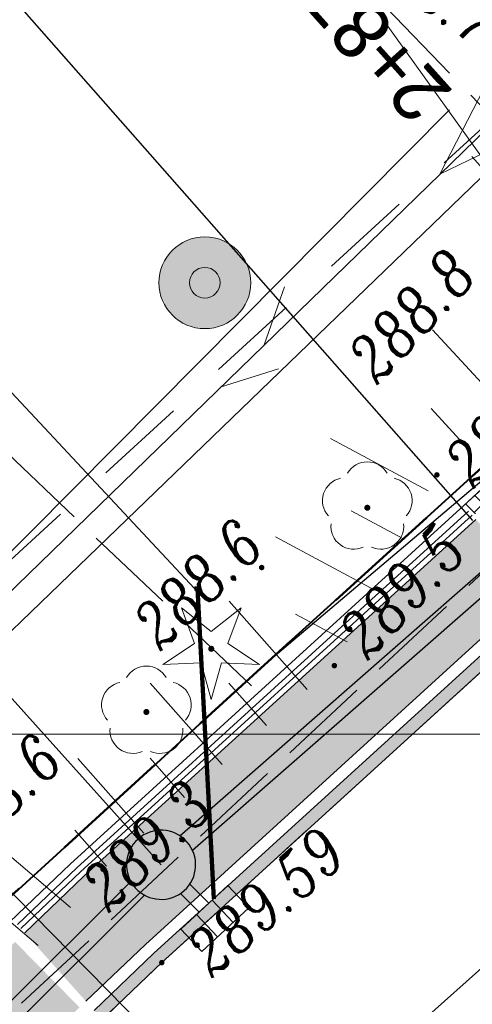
# Model space of a CAD drawing. Header units: metres. Extents: x -1 to 7476305, y 0 to 5497191.
# Tile 32 of 115: x 7475007 to 7475014, y 5496746 to 5496762. Entities that reach past the tile are written whole.
import ezdxf

# ---------------------------------------------------------------- set-up
doc = ezdxf.new("R2010")
doc.units = ezdxf.units.M
for name, pattern in [('420-500', [1.5, 1, -0.5]), ('ACAD_ISO04W100', [30, 24, -3, 0, -3]), ('EGBK02-500', [2, 1.5, -0.5]), ('EGBO02-500', [2.5, 1.5, -1]), ('KTJZ01-500', [2, 1.5, -0.5])]:
    doc.linetypes.add(name, pattern=pattern)
for name, color, linetype, lineweight, true_color in [('BUBZ01_1', 7, 'Continuous', 5, 0x0a0909), ('EGBD03', 7, 'Continuous', 5, 0x0a0909), ('EGBK02', 7, 'Continuous', 5, 0x0a0909), ('EGBO02', 7, 'Continuous', 5, 0x0a0909), ('KTJZ01', 7, 'Continuous', 5, 0x0a0909), ('KTOK05_01', 7, 'Continuous', 5, 0x0a0909), ('OBOP01_01', 7, 'Continuous', 5, 0x0a0909), ('OBOP02_01', 7, 'Continuous', 5, 0x0a0909), ('OBOP05_02', 7, 'Continuous', 5, 0x0a0909), ('RTPW01', 7, 'Continuous', 5, 0x0a0909), ('RTPW02', 7, 'Continuous', 5, 0x0a0909), ('suepnn', 7, 'Continuous', 5, 0x0a0909), ('sutp', 7, 'Continuous', 5, 0x0a0909), ('SUUS13', 7, 'Continuous', 5, 0x0a0909), ('Warstwa 1', 7, 'Continuous', 5, 0x0a0909)]:
    doc.layers.add(name, color=color, linetype=linetype, lineweight=lineweight, true_color=true_color)
for name, color, linetype in [('C-DROGI-KORYTARZE', 7, 'Continuous'), ('C-DROGI-PRZEKROJE', 7, 'Continuous'), ('C-DROGI-SYTUACJA', 7, 'Continuous'), ('C-DROGI-SYTUACJA-ETYKIETY', 7, 'Continuous'), ('C-SIECI-RURY', 150, 'Continuous'), ('C-SIECI-STRUKTURY', 150, 'Continuous'), ('C-SIECI-STRUKTURY-ETYKIETY', 154, 'Continuous'), ('D_ naprawakonstrukcji', 7, 'Continuous'), ('D_Granice pasa drogowego', 30, '420-500'), ('d_gRANICE PODZIAŁOWE', 92, 'Continuous'), ('D_Linia charakterystyczna', 10, 'Continuous'), ('D_wymiary', 7, 'Continuous')]:
    doc.layers.add(name, color=color, linetype=linetype)
doc.layers.add('S-5_opis_poprzeczka', color=7, linetype='Continuous', lineweight=25)
doc.styles.add('! rom po 1.8mm', font='calibri.ttf', dxfattribs={"height": 0.9})
doc.styles.add('romans_pochyl', font='calibri.ttf', dxfattribs={"height": 0.75})
doc.styles.add('Style-ITALIC_1250', font='ITALIC_1250.shx')
doc.linetypes.add('KTOK05_01-500', pattern='A,3.75,[13,dgnlstyle-rozp_2015.shx,S=0.002778,R=0,X=0,Y=0],3.75', length=7.5)
doc.linetypes.add('OGRODZENIE1', pattern='A,6.35,-2.54,[133,ltypeshp.shx,S=2.54,R=0,X=-2.54,Y=0],-2.54,25.4', length=36.83)
doc.dimstyles.new('! 500', dxfattribs={"dimscale": 5, "dimtxt": 0.9, "dimasz": 0.18, "dimexe": 0.08, "dimexo": 0.04, "dimgap": 0.07, "dimtad": 1, "dimzin": 1, "dimtxsty": '! rom po 1.8mm', "dimcen": 0.09, "dimclrd": 256, "dimclre": 256, "dimclrt": 256, "dimazin": 1, "dimtfac": 1, "dimtix": 1, "dimtmove": 1, "dimatfit": 1, "dimfxl": 0.2, "dimlwd": -1, "dimlwe": -1, "dimarcsym": 0})

# ---------------------------------------------------------------- blocks, each defined once
blk = doc.blocks.new('*D90')
at = {"layer": 'D_wymiary', "transparency": 16777216}
for p, q in [((7475002.354, 5496785.841), (7475002.422, 5496785.9)), ((7474992.969, 5496777.585), (7475002.287, 5496785.782)), ((7475023.48, 5496761.689), (7475002.26, 5496785.812)), ((7474992.901, 5496777.526), (7474992.834, 5496777.466)), ((7475014.162, 5496753.492), (7474992.942, 5496777.615))]:
    blk.add_line(p, q, dxfattribs=at)
at = {"layer": 'D_wymiary', "lineweight": 30, "transparency": 16777216}
for points in [[(7475002.344, 5496785.852), (7475002.364, 5496785.83), (7475002.287, 5496785.782)], [(7474992.891, 5496777.537), (7474992.911, 5496777.515), (7474992.969, 5496777.585)]]:
    blk.add_solid(points, dxfattribs=at)
at = {"layer": 'Defpoints', "color": 0, "lineweight": 30, "transparency": 16777216}
for p in [(7475002.287, 5496785.782), (7475023.493, 5496761.674, 289.741), (7475014.175, 5496753.477, 289.721)]:
    blk.add_point(p, dxfattribs=at)
at = {"layer": 'D_wymiary', "lineweight": 30, "transparency": 16777216, "insert": (7474996.722, 5496782.714), "char_height": 0.9, "attachment_point": 5, "rotation": 41.3362, "style": '! rom po 1.8mm'}
blk.add_mtext('proj. umocnienie płytami ażurowymi gr.10cm \\P12,41m', dxfattribs=at)
blk = doc.blocks.new('RTPW02')
at = {"layer": 'RTPW02', "linetype": 'Continuous', "lineweight": 13, "true_color": 0x0a0909}
h = blk.add_hatch(color=18, dxfattribs=at)
edge = h.paths.add_edge_path()
edge.add_arc((0, 0), 0.045, 0, 360)
blk = doc.blocks.new('RTPW01')
at = {"layer": 'RTPW01', "linetype": 'Continuous', "lineweight": 13, "true_color": 0x0a0909}
h = blk.add_hatch(color=18, dxfattribs=at)
edge = h.paths.add_edge_path()
edge.add_arc((0, 0), 0.045, 0, 360)
blk = doc.blocks.new('MDCP_klauzula')
at = {"layer": 'OBOP01_01', "linetype": 'Continuous', "lineweight": 13}
h = blk.add_hatch(color=252, dxfattribs=at)
edge = h.paths.add_edge_path()
edge.add_arc((7475009.89, 5496751.394), 0.05, 0, 360)
at = {"layer": 'OBOP02_01', "linetype": 'Continuous', "lineweight": 13}
h = blk.add_hatch(color=252, dxfattribs=at)
edge = h.paths.add_edge_path()
edge.add_arc((7475012.439, 5496753.701), 0.05, 0, 360)
h = blk.add_hatch(color=252, dxfattribs=at)
edge = h.paths.add_edge_path()
edge.add_arc((7475008.831, 5496750.361), 0.05, 0, 360)
at = {"layer": 'SUUS13', "linetype": 'Continuous', "lineweight": 13}
h = blk.add_hatch(color=252, dxfattribs=at)
edge = h.paths.add_edge_path()
edge.add_arc((7475009.785, 5496757.38), 0.75, 0, 360)
h = blk.add_hatch(color=252, dxfattribs=at)
edge = h.paths.add_edge_path()
edge.add_arc((7475009.785, 5496757.38), 0.25, 0, 360)
at = {"layer": 'BUBZ01_1', "color": 252, "linetype": 'Continuous', "lineweight": 18}
for p, q in [((7475013.506, 5496756.61), (7475014.719, 5496755.289)), ((7475013.481, 5496755.325), (7475014.065, 5496754.688)), ((7475011.839, 5496754.835), (7475013.435, 5496753.978)), ((7475012.175, 5496753.65), (7475013.017, 5496753.198)), ((7475010.939, 5496753.225), (7475012.564, 5496752.354)), ((7475010.184, 5496752.172), (7475011.457, 5496750.727)), ((7475011.265, 5496751.963), (7475012.11, 5496751.509)), ((7475008.895, 5496750.834), (7475010.068, 5496749.503)), ((7475010.177, 5496750.835), (7475010.79, 5496750.14)), ((7475007.71, 5496749.603), (7475008.79, 5496748.377)), ((7475008.892, 5496749.605), (7475009.456, 5496748.965)), ((7475007.661, 5496748.427), (7475008.179, 5496747.839)), ((7475006.367, 5496748.209), (7475007.592, 5496747.166)), ((7475006.432, 5496747.077), (7475007.061, 5496746.542))]:
    blk.add_line(p, q, dxfattribs=at)
at = {"layer": 'd_gRANICE PODZIAŁOWE', "color": 96, "lineweight": 30, "flags": 128}
blk.add_lwpolyline([(7475032.26, 5496770.67), (7475010.69, 5496751.07)], dxfattribs=at)
at = {"layer": 'EGBD03', "color": 96, "linetype": 'Continuous', "lineweight": 30}
blk.add_line((7475033.026, 5496770.04), (7475010.69, 5496751.07), dxfattribs=at)
at = {"layer": 'EGBD03', "color": 96, "linetype": 'Continuous', "lineweight": 30, "flags": 128}
blk.add_lwpolyline([(7475010.69, 5496751.07), (7474993.36, 5496735.227), (7474992.028, 5496736.214), (7474970.986, 5496753.665)], dxfattribs=at)
at = {"layer": 'EGBK02', "color": 252, "linetype": 'EGBK02-500', "lineweight": 18}
blk.add_line((7475010.545, 5496750.79), (7474997.24, 5496763.484), dxfattribs=at)
at = {"layer": 'EGBO02', "color": 252, "linetype": 'EGBO02-500', "lineweight": 18, "flags": 128}
blk.add_lwpolyline([(7474912.596, 5496658.952), (7474940.276, 5496686.459), (7474968.571, 5496715.765), (7474999.422, 5496746.255), (7475028.237, 5496772.674), (7475043.438, 5496787.327), (7475072.159, 5496810.289), (7475094.114, 5496826.623), (7475118.388, 5496845.324), (7475126.952, 5496853.278), (7475138.024, 5496865.445)], dxfattribs=at)
at = {"layer": 'KTJZ01', "color": 252, "linetype": 'KTJZ01-500', "lineweight": 18, "flags": 128}
for points in [[(7474940.948, 5496678.227), (7474942.744, 5496679.768), (7474947.468, 5496684.472), (7474951.738, 5496688.783), (7474958.027, 5496695.193), (7474962.097, 5496699.235), (7474965.673, 5496702.794), (7474969.754, 5496707.034), (7474981.843, 5496719.552), (7474986.871, 5496724.456), (7474990.284, 5496728.016), (7474993.046, 5496730.57), (7474995.803, 5496733.399), (7474999.755, 5496737.308), (7475005.043, 5496742.399), (7475009.082, 5496746.263), (7475016.386, 5496752.922), (7475018.661, 5496754.834), (7475020.089, 5496756.127), (7475022.831, 5496758.571), (7475025.815, 5496761.182), (7475031.927, 5496766.616), (7475037.923, 5496771.877), (7475045.276, 5496778.075), (7475048.776, 5496780.871), (7475053.275, 5496784.409), (7475057.865, 5496787.982), (7475065.68, 5496793.821), (7475071.675, 5496798.251), (7475080.197, 5496804.617), (7475085.951, 5496808.863), (7475092.068, 5496813.415), (7475094.463, 5496815.318), (7475099.029, 5496818.877), (7475104.515, 5496823.229), (7475105.014, 5496823.868), (7475110.261, 5496828.106), (7475116.671, 5496833.487), (7475121.299, 5496837.758), (7475127.388, 5496843.57), (7475133.626, 5496849.85), (7475138.23, 5496854.845), (7475143.855, 5496861.074), (7475148.205, 5496866.026), (7475154.747, 5496873.863), (7475160.368, 5496880.935), (7475164.02, 5496885.897), (7475167.465, 5496890.774), (7475169.395, 5496893.556), (7475177.645, 5496905.781), (7475183.716, 5496915.79), (7475187.356, 5496922.37), (7475191.312, 5496929.431), (7475194.505, 5496935.684), (7475198.366, 5496943.242), (7475201.584, 5496949.716), (7475204.91, 5496956.567), (7475209.898, 5496967.043), (7475214.268, 5496976.102), (7475219.085, 5496986.161), (7475221.068, 5496990.37), (7475223.563, 5496995.716), (7475227.167, 5497003.081), (7475229.52, 5497008.043), (7475233.202, 5497015.17), (7475236.644, 5497022.005), (7475242.538, 5497033.041), (7475245.538, 5497037.898), (7475247.914, 5497042.007), (7475248.707, 5497043.191), (7475252.159, 5497048.588), (7475253.518, 5497050.557), (7475256.496, 5497054.779), (7475262.407, 5497062.145), (7475264.477, 5497064.71), (7475272.511, 5497072.714), (7475276.959, 5497077.087), (7475283.019, 5497082.422), (7475288.616, 5497087.275), (7475294.096, 5497092.097)], [(7475018.661, 5496754.834), (7475018.13, 5496755.408), (7475018.211, 5496756.31), (7475017.292, 5496757.152), (7475017.292, 5496757.152), (7475011.983, 5496762.68)], [(7474995.346, 5496734.42), (7474999.018, 5496738.06), (7475004.212, 5496743.196), (7475008.505, 5496747.196), (7475015.639, 5496753.874), (7475018.211, 5496756.31)]]:
    blk.add_lwpolyline(points, dxfattribs=at)
at = {"layer": 'KTOK05_01', "color": 252, "linetype": 'KTOK05_01-500', "lineweight": 18, "flags": 128}
blk.add_lwpolyline([(7475011.983, 5496762.68), (7475014.445, 5496759.242), (7475004.127, 5496749.281), (7474991.276, 5496736.952)], dxfattribs=at)
at = {"layer": 'OBOP01_01', "color": 252, "linetype": 'Continuous', "lineweight": 13, "flags": 128}
blk.add_lwpolyline([(7475009.89, 5496750.565), (7475009.723, 5496751.164), (7475009.102, 5496751.138), (7475009.619, 5496751.482), (7475009.403, 5496752.065), (7475009.89, 5496751.679), (7475010.377, 5496752.065), (7475010.161, 5496751.482), (7475010.678, 5496751.138), (7475010.057, 5496751.164), (7475009.89, 5496750.565)], close=True, dxfattribs=at)
at = {"layer": 'OBOP02_01', "color": 252, "linetype": 'Continuous', "lineweight": 13}
for centre, start, end in [((7475012.439, 5496754.076), 30.1471, 149.8529), ((7475012.082, 5496753.817), 102.1471, 221.8529), ((7475012.796, 5496753.817), 318.1471, 77.8529), ((7475012.219, 5496753.398), 174.1472, 293.8529), ((7475012.659, 5496753.398), 246.1471, 5.8529), ((7475008.831, 5496750.736), 30.1471, 149.8529), ((7475008.474, 5496750.477), 102.1471, 221.8529), ((7475009.188, 5496750.477), 318.1471, 77.8529), ((7475008.611, 5496750.058), 174.1472, 293.8529), ((7475009.051, 5496750.058), 246.1471, 5.8529)]:
    blk.add_arc(centre, 0.375, start, end, dxfattribs=at)
at = {"layer": 'OBOP05_02', "color": 252, "linetype": 'Continuous', "lineweight": 18, "flags": 128}
blk.add_lwpolyline([(7475013.783, 5496760.21), (7475000.089, 5496746.394), (7474994.844, 5496741.103), (7474991.539, 5496737.768)], dxfattribs=at)
at = {"layer": 'suepnn', "color": 1, "linetype": 'Continuous', "lineweight": 13, "true_color": 0xfa0000, "flags": 128}
for points in [[(7475081.717, 5496811.662), (7475054.165, 5496792.708), (7475024.373, 5496769.616), (7474991.547, 5496737.68)], [(7475015.046, 5496759.844), (7475013.622, 5496759.156), (7475014.349, 5496760.561)]]:
    blk.add_lwpolyline(points, dxfattribs=at)
at = {"layer": 'sutp', "color": 30, "linetype": 'Continuous', "lineweight": 13, "true_color": 0xff9100}
for p, q in [((7475010.755, 5496756.367), (7475011.084, 5496757.311)), ((7475010.038, 5496755.67), (7475010.991, 5496755.973))]:
    blk.add_line(p, q, dxfattribs=at)
at = {"layer": 'sutp', "color": 30, "linetype": 'Continuous', "lineweight": 13, "true_color": 0xff9100, "flags": 128}
blk.add_lwpolyline([(7474960.912, 5496707.559), (7474991.547, 5496737.68), (7475024.373, 5496769.616)], dxfattribs=at)
at = {"layer": 'SUUS13', "color": 252, "linetype": 'Continuous', "lineweight": 13}
for radius in [0.75, 0.25]:
    blk.add_circle((7475009.785, 5496757.38), radius, dxfattribs=at)
at = {"layer": 'Warstwa 1', "color": 252, "linetype": 'Continuous', "lineweight": 18}
blk.add_line((7475103.611, 5496750), (7474923.763, 5496750), dxfattribs=at)
at = {"layer": 'RTPW01', "color": 252, "linetype": 'Continuous', "lineweight": 18}
for p in [(7475013.575, 5496754.238), (7475010.714, 5496752.723), (7475011.901, 5496751.119), (7475008.123, 5496747.79)]:
    blk.add_blockref('RTPW01', p, dxfattribs=at)
at = {"layer": 'RTPW02', "color": 252, "linetype": 'Continuous', "lineweight": 18}
blk.add_blockref('RTPW02', (7475009.082, 5496746.263), dxfattribs=at)
at = {"layer": 'RTPW01', "color": 252, "linetype": 'Continuous', "lineweight": 18, "style": 'Style-ITALIC_1250', "width": 0.8}
for s, rotation, p in [('288.8', 46.7995, (7475012.596, 5496755.7)), ('289.5', 46.7995, (7475014.174, 5496753.994)), ('288.6', 44.1648, (7475009.058, 5496751.345)), ('289.5', 46.7995, (7475012.444, 5496751.192)), ('288.6', 44.1648, (7475005.775, 5496747.831)), ('289.3', 44.1648, (7475008.218, 5496747.067))]:
    blk.add_text(s, height=0.75, rotation=rotation, dxfattribs=at).set_placement(p)
at = {"layer": 'RTPW02', "color": 252, "linetype": 'Continuous', "lineweight": 18, "style": 'Style-ITALIC_1250', "width": 0.8}
for s, rotation, p in [('288.73', 324.8034, (7475012.279, 5496762.592)), ('289.59', 41.0781, (7475009.897, 5496745.999))]:
    blk.add_text(s, height=0.75, rotation=rotation, dxfattribs=at).set_placement(p)
blk = doc.blocks.new('kratka')
at = {"color": 0}
for p, q in [((-0.35, 0.5), (-0.35, -0.5)), ((0.35, -0.5), (0.35, 0.5))]:
    blk.add_line(p, q, dxfattribs=at)
blk.add_lwpolyline([(-1.05, -0.5), (1.05, -0.5), (1.05, 0.5), (-1.05, 0.5)], close=True, dxfattribs=at)

msp = doc.modelspace()

# ---------------------------------------------------------------- linework, layer by layer
at = {"layer": 'D_ naprawakonstrukcji', "color": 18, "lineweight": 30, "true_color": 0x000000, "flags": 128}
msp.add_lwpolyline([(7475032.26, 5496770.67), (7475010.572, 5496750.962), (7475002.025, 5496743.148), (7474993.311, 5496735.182), (7474991.33, 5496733.29), (7474987.11, 5496729.262), (7474981.728, 5496724.125), (7474978.688, 5496721.224), (7474975.041, 5496717.744), (7474967.615, 5496710.352), (7474955.357, 5496698.026), (7474948.808, 5496691.442), (7474943.173, 5496685.776), (7474941.426, 5496684.019), (7474940.056, 5496682.642), (7474939.655, 5496682.287), (7474931.483, 5496675.053)], dxfattribs=at)
at = {"layer": 'D_Granice pasa drogowego', "lineweight": 50, "ltscale": 2, "flags": 128}
msp.add_lwpolyline([(7474871.194, 5496602.021), (7474875.844, 5496605.985), (7474886.51, 5496614.328), (7474893.187, 5496619.551), (7474906.364, 5496629.859), (7474908.002, 5496630.38), (7474914.804, 5496638.74), (7474928.905, 5496651.777), (7474946.406, 5496669.552), (7474957.321, 5496680.639), (7474994.148, 5496718.045), (7475014.642, 5496738.841), (7475028.014, 5496750.844), (7475033.755, 5496755.998), (7475037.841, 5496759.479), (7475046.672, 5496767.002), (7475050.423, 5496770.198), (7475056.626, 5496775.2), (7475065.197, 5496781.478), (7475069.506, 5496784.668), (7475083.953, 5496795.64), (7475091.313, 5496801.229), (7475097.69, 5496806.073), (7475103.398, 5496810.407), (7475110.576, 5496816.081), (7475114.68, 5496819.326), (7475120.064, 5496824.042), (7475130.991, 5496833.37), (7475144.36, 5496846.35), (7475159.914, 5496864.742), (7475165.321, 5496871.433), (7475168.549, 5496875.377), (7475175.09, 5496884.328), (7475189.457, 5496903.989), (7475193.179, 5496911.075), (7475198.108, 5496920.456), (7475202.904, 5496929.586), (7475209.984, 5496944.676), (7475224.229, 5496974.661), (7475228.871, 5496985.456), (7475234.774, 5496999.181), (7475235.211, 5497000), (7475244.883, 5497018.143), (7475247.158, 5497021.622), (7475253.509, 5497032.362), (7475263.655, 5497046.357), (7475275.03, 5497059.7), (7475278.404, 5497063.267), (7475280.249, 5497065.127), (7475283.737, 5497068.192), (7475289.77, 5497074.68), (7475292.049, 5497076.649), (7475298.288, 5497082.039), (7475318.081, 5497097.784), (7475318.6, 5497101.12), (7475308.342, 5497109.277), (7475299.764, 5497105.915), (7475300.031, 5497102.685), (7475290.434, 5497094.878), (7475285.765, 5497091.08), (7475277.631, 5497083.259), (7475263.588, 5497069.572), (7475259.571, 5497065.54), (7475255.16, 5497060.7), (7475248.447, 5497051.193), (7475241.071, 5497040.575), (7475236.851, 5497034.5), (7475232.87, 5497026.192), (7475228.603, 5497017.286), (7475222.129, 5497003.773), (7475221.6, 5497002.67), (7475223.058, 5497002.07), (7475222.491, 5496999.056), (7475222.104, 5496998.239), (7475217.488, 5496988.479), (7475214.662, 5496982.503), (7475211.997, 5496976.871), (7475210.402, 5496973.497), (7475207.108, 5496966.534), (7475200.594, 5496952.761), (7475195.041, 5496942.357), (7475186.706, 5496926.741), (7475181.863, 5496917.665), (7475180.812, 5496915.697), (7475174.258, 5496906.159), (7475161.354, 5496887.311), (7475156.287, 5496881.059), (7475137.148, 5496857.357), (7475129.378, 5496848.794), (7475126.377, 5496845.473), (7475122.357, 5496841.906), (7475113.346, 5496833.897), (7475108.201, 5496829.327), (7475103.572, 5496825.562), (7475101.251, 5496823.675), (7475097.151, 5496820.343), (7475092.412, 5496817.061), (7475083.189, 5496810.712), (7475063.35, 5496796.429), (7475055.25, 5496790.597), (7475035.25, 5496773.04), (7475032.26, 5496770.67), (7475010.572, 5496750.962), (7475002.025, 5496743.148), (7474993.311, 5496735.182), (7474991.33, 5496733.29), (7474987.11, 5496729.262), (7474981.728, 5496724.125), (7474978.688, 5496721.224), (7474975.041, 5496717.744), (7474967.615, 5496710.352), (7474955.357, 5496698.026), (7474948.808, 5496691.442), (7474943.173, 5496685.776), (7474941.426, 5496684.019), (7474940.056, 5496682.642), (7474939.655, 5496682.287), (7474931.483, 5496675.053), (7474923.147, 5496667.674), (7474919.881, 5496664.783), (7474908.976, 5496655.13), (7474905.9, 5496652.407), (7474901.86, 5496653.48)], dxfattribs=at)

# ---------------------------------------------------------------- dimensions: what is measured, and where the dimension line sits
at = {"layer": 'D_wymiary', "color": 18, "lineweight": 30, "true_color": 0x000000}
dim = msp.add_aligned_dim(p1=(7475014.175, 5496753.477, 289.721), p2=(7475023.493, 5496761.674, 289.741), distance=32.108, text='proj. umocnienie płytami ażurowymi gr.10cm \\P<>m', dimstyle='! 500', override={"dimscale": 0.5}, dxfattribs=at)
dim.commit()
dim.dimension.update_dxf_attribs({"geometry": '*D90', "text_midpoint": (7474996.722, 5496782.714)})

# ---------------------------------------------------------------- next in the draw order: block references
at = {"layer": 'RTPW01', "color": 18, "lineweight": 30, "true_color": 0x000000}
msp.add_blockref('MDCP_klauzula', (0, 0), dxfattribs=at)

# ---------------------------------------------------------------- next in the draw order: hatches: boundary and pattern name
at = {"layer": 'C-DROGI-KORYTARZE', "linetype": 'Continuous', "lineweight": -3, "true_color": 0xfeeab9}
for points in [[(7475015.21, 5496752.391), (7475008.816, 5496746.561), (7475007.843, 5496745.631), (7475006.844, 5496746.75), (7475007.816, 5496747.68), (7475014.211, 5496753.51), (7475015.21, 5496752.391)], [(7475007.738, 5496745.531), (7475004.763, 5496742.684), (7475000.518, 5496738.598), (7474999.475, 5496737.593), (7474999.394, 5496737.514), (7474998.343, 5496738.584), (7474998.423, 5496738.663), (7474999.466, 5496739.667), (7475003.711, 5496743.754), (7475006.687, 5496746.601), (7475007.738, 5496745.531)]]:
    msp.add_hatch(color=254, dxfattribs=at).paths.add_polyline_path(points, flags=0)
at = {"layer": 'C-DROGI-PRZEKROJE', "linetype": 'Continuous', "lineweight": 15}
h = msp.add_hatch(dxfattribs=at)
h.set_pattern_fill('AR-HBONE', color=12, scale=0.002, style=0)
h.set_pattern_definition([(45, (7475023.38045, 5496761.6693), (0, 0.2873682), [0.6096, -0.2032]), (135, (7475023.52414, 5496761.81299), (3e-17, 0.2873682), [0.6096, -0.2032])])
h.paths.add_polyline_path([(7475023.38, 5496761.669), (7475021.519, 5496760.04), (7475018.777, 5496757.596), (7475017.349, 5496756.303), (7475017.122, 5496756.113), (7475015.074, 5496754.391), (7475014.164, 5496753.562), (7475014.01, 5496753.734), (7475014.912, 5496754.572), (7475017.007, 5496756.243), (7475017.212, 5496756.456), (7475018.627, 5496757.763), (7475021.306, 5496760.278), (7475023.031, 5496762.06), (7475023.38, 5496761.669)], flags=0)
at = {"layer": 'C-DROGI-PRZEKROJE', "linetype": 'Continuous', "lineweight": -3}
msp.add_hatch(color=5, dxfattribs=at).paths.add_polyline_path([(7475015.476, 5496752.093), (7475009.082, 5496746.263), (7475008.11, 5496745.333), (7475007.976, 5496745.482), (7475008.948, 5496746.412), (7475015.343, 5496752.242), (7475015.476, 5496752.093)], flags=0)

# ---------------------------------------------------------------- next in the draw order: linework, layer by layer
at = {"layer": 'C-DROGI-KORYTARZE', "color": 202, "linetype": 'OGRODZENIE1', "lineweight": 15, "ltscale": 0.1}
msp.add_polyline3d([(7475014.149, 5496753.578, 290.831), (7475007.755, 5496747.749, 290.847), (7475006.783, 5496746.818, 290.848)], dxfattribs=at)
at = {"layer": 'C-DROGI-PRZEKROJE', "color": 10, "linetype": 'Continuous', "lineweight": 15, "ltscale": 0.3}
for points in [[(7475027.845, 5496765.931, 289.67), (7475025.807, 5496764.119, 289.678), (7475024.358, 5496762.83, 289.711), (7475021.373, 5496760.218, 289.712), (7475020.492, 5496759.433, 289.713), (7475018.616, 5496757.761, 289.716), (7475017.208, 5496756.486, 289.701), (7475016.989, 5496756.302, 289.703), (7475014.93, 5496754.572, 289.715), (7475011.696, 5496751.623, 289.639), (7475007.584, 5496747.874, 289.707), (7475006.985, 5496747.301, 289.708), (7475005.678, 5496746.051, 289.709), (7475003.521, 5496743.988, 289.711)], [(7475023.031, 5496762.06, 289.227), (7475021.306, 5496760.278, 289.433), (7475018.627, 5496757.763, 289.532), (7475017.212, 5496756.456, 289.537), (7475017.007, 5496756.243, 289.569), (7475014.912, 5496754.572, 289.513), (7475014.01, 5496753.734, 289.5)], [(7475014.211, 5496753.51, 289.721), (7475007.816, 5496747.68, 289.737), (7475006.844, 5496746.75, 289.738)], [(7475015.21, 5496752.391, 289.691), (7475008.816, 5496746.561, 289.707), (7475007.843, 5496745.631, 289.708)], [(7475015.343, 5496752.242, 289.551), (7475008.949, 5496746.412, 289.567), (7475007.976, 5496745.482, 289.568)], [(7475015.476, 5496752.093, 289.571), (7475009.082, 5496746.263, 289.587), (7475008.11, 5496745.333, 289.588)]]:
    msp.add_polyline3d(points, dxfattribs=at)
at = {"layer": 'C-DROGI-PRZEKROJE', "color": 30, "linetype": 'Continuous', "lineweight": 15}
for points in [[(7475014.091, 5496753.644, 289.721), (7475007.696, 5496747.814, 289.737), (7475006.724, 5496746.884, 289.738)], [(7475014.211, 5496753.51, 289.721), (7475007.816, 5496747.68, 289.737), (7475006.844, 5496746.75, 289.738)]]:
    msp.add_polyline3d(points, dxfattribs=at)
at = {"layer": 'C-DROGI-PRZEKROJE', "color": 1, "linetype": 'Continuous', "lineweight": 15}
msp.add_polyline3d([(7475015.21, 5496752.391, 289.691), (7475008.816, 5496746.561, 289.707), (7475007.843, 5496745.631, 289.708)], dxfattribs=at)
at = {"layer": 'C-DROGI-PRZEKROJE', "color": 7, "linetype": 'Continuous', "lineweight": -3}
msp.add_polyline3d([(7475015.476, 5496752.093, 289.551), (7475009.082, 5496746.263, 289.567), (7475008.11, 5496745.333, 289.568)], dxfattribs=at)
at = {"layer": 'C-DROGI-SYTUACJA', "color": 1, "linetype": 'ACAD_ISO04W100', "lineweight": 15, "ltscale": 0.5, "flags": 128}
msp.add_lwpolyline([(7475043.057, 5496771.335), (7475034.15, 5496763.904), (7475010.441, 5496742.723), (7475010.843, 5496743.119), (7474996.405, 5496728.925), (7474971.743, 5496704.025), (7474947.001, 5496678.875), (7474943.417, 5496675.59)], dxfattribs=at)
at = {"layer": 'C-DROGI-SYTUACJA-ETYKIETY', "color": 1, "linetype": 'Continuous', "lineweight": -3}
msp.add_line((7475010.843, 5496743.119), (7474982.802, 5496771.644), dxfattribs=at)
at = {"layer": 'C-SIECI-RURY', "color": 150, "linetype": 'Continuous', "lineweight": 30}
for p, q in [((7475009.376, 5496748.338), (7475044.426, 5496779.074)), ((7475009.583, 5496748.102), (7475044.633, 5496778.838)), ((7474971.086, 5496710.149), (7475008.576, 5496747.59)), ((7475009.539, 5496747.545), (7475009.851, 5496747.234)), ((7474971.308, 5496709.927), (7475008.798, 5496747.367)), ((7475009.388, 5496747.394), (7475009.694, 5496747.087))]:
    msp.add_line(p, q, dxfattribs=at)
at = {"layer": 'C-SIECI-STRUKTURY', "color": 150, "linetype": 'Continuous', "lineweight": 30}
for start, end in [(41.8722, 221.8722), (221.8722, 41.8722)]:
    msp.add_arc((7475009.071, 5496747.862), 0.565, start, end, dxfattribs=at)
at = {"layer": 'C-SIECI-STRUKTURY-ETYKIETY', "color": 154, "linetype": 'Continuous', "lineweight": -3}
for p, q in [((7475009.617, 5496752.381, 289.569), (7474995.97, 5496767.001, 289.569)), ((7475009.071, 5496747.862, 289.597), (7474995.722, 5496762.755, 289.597))]:
    msp.add_line(p, q, dxfattribs=at)
at = {"layer": 'D_Linia charakterystyczna', "color": 10, "linetype": 'Continuous', "lineweight": 30, "ltscale": 0.1}
msp.add_polyline3d([(7475032.26, 5496770.67, 0.567), (7475010.572, 5496750.962, 1.313), (7475002.025, 5496743.148, 0.372), (7474993.311, 5496735.182, 0.752), (7474987.212, 5496729.359, 1.093), (7474984.844, 5496727.099, 1.132), (7474981.218, 5496723.639, 1.009), (7474975.041, 5496717.744, 0.787), (7474967.616, 5496710.353, -288.346), (7474956.018, 5496698.691, 0.872), (7474949.549, 5496692.186, 0.886), (7474940.083, 5496682.669, 0.41), (7474931.483, 5496675.053, 0.678)], dxfattribs=at)
at = {"layer": 'D_Linia charakterystyczna', "color": 10, "linetype": 'Continuous', "lineweight": -3, "ltscale": 0.1}
msp.add_polyline3d([(7475028.473, 5496767.228, 289.019), (7475022.657, 5496761.943, 289.21), (7475022.147, 5496761.48, 289.227), (7475017.338, 5496757.11, 289.491), (7475013.002, 5496753.17, 289.528), (7475010.572, 5496750.962, 289.607), (7475002.025, 5496743.148, 288.756)], dxfattribs=at)
at = {"layer": 'D_Linia charakterystyczna', "color": 212, "linetype": 'Continuous', "lineweight": 40, "true_color": 0xd200d2}
msp.add_polyline3d([(7475002.025, 5496743.148, 288.756), (7475010.572, 5496750.962, 289.607), (7475010.69, 5496751.07, 289.623), (7475013.002, 5496753.171, 289.487), (7475017.337, 5496757.11, 289.491), (7475022.146, 5496761.48, 289.386), (7475022.656, 5496761.943, 289.29), (7475028.473, 5496767.228, 289.019)], dxfattribs=at)
at = {"layer": 'S-5_opis_poprzeczka', "color": 7, "linetype": 'Continuous', "lineweight": 25}
msp.add_lwpolyline([(7475021.475, 5496751.24), (7475020.809, 5496751.986), (7475014.147, 5496759.444)], dxfattribs=at)

# ---------------------------------------------------------------- next in the draw order: block references
at = {"layer": 'C-SIECI-STRUKTURY', "color": 150, "linetype": 'Continuous', "lineweight": 30, "xscale": 0.4999999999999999, "yscale": 0.4999999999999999, "zscale": 0.4999999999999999, "rotation": 223.0268498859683}
msp.add_blockref('kratka', (7475009.95, 5496746.984, 289.569), dxfattribs=at)

# ---------------------------------------------------------------- next in the draw order: texts
at = {"layer": 'S-5_opis_poprzeczka', "color": 7, "linetype": 'Continuous', "lineweight": 25, "insert": (7475010.328, 5496764.469), "char_height": 0.9, "attachment_point": 9, "rotation": 131.7773, "style": 'romans_pochyl'}
msp.add_mtext('{\\fCalibri|b0|i0|c238|p34;\\C256;2+875.00}', dxfattribs=at)

# ---------------------------------------------------------------- next in the draw order: leaders
at = {"layer": 'C-SIECI-STRUKTURY-ETYKIETY', "color": 154, "linetype": 'Continuous', "lineweight": -3}
msp.add_leader([(7475009.93, 5496747.307, 289.569), (7475009.667, 5496752.381, 289.569), (7475009.617, 5496752.381, 289.569)], dimstyle='! 500', override={"dimscale": 1, "dimasz": 0.05, "dimclrd": 256, "dimldrblk": 'DotSmall', "dimlwd": 65535}, dxfattribs=at)

doc.saveas('drawing.dxf')
